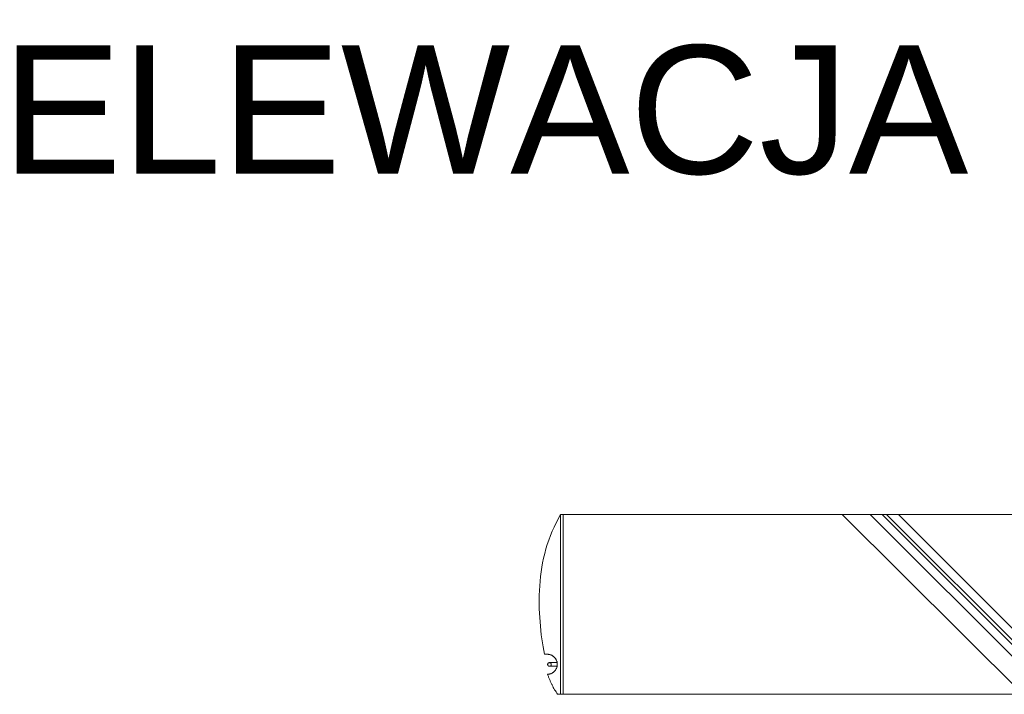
# Model space of a CAD drawing. Extents: x 256490 to 7565828, y -103950 to 5881792.
# Tile 17 of 101: x 260075 to 263910, y -68388 to -65760. Entities that reach past the tile are written whole.
import ezdxf

# ---------------------------------------------------------------- set-up
doc = ezdxf.new("R2010")
doc.units = 0
doc.header["$MEASUREMENT"] = 0
doc.layers.add('linii', color=7, linetype='Continuous', lineweight=15)
doc.styles.add('ARIAL', font='arial.ttf')

# ---------------------------------------------------------------- blocks, each defined once
blk = doc.blocks.new('FGDFGDFG')
at = {"layer": 'linii'}
for p, q in [((294202, -44373.6), (294202, -43673.6)), ((294202, -43673.6), (294202, -43673.6)), ((294202, -43673.6), (294202, -43673.6)), ((294202, -44373.6), (294202, -43673.6)), ((294213, -44373.6), (294213, -43673.6)), ((294213, -43673.6), (294229.6, -43705.5)), ((294229.6, -43705.5), (294237.9, -43721.9)), ((294229.6, -43705.5), (294237.9, -43721.9)), ((294229.6, -43705.5), (294237.9, -43721.9)), ((294229.6, -43705.5), (294237.9, -43721.9)), ((294237.9, -43721.9), (294245.4, -43738.6)), ((294237.9, -43721.9), (294245.4, -43738.6)), ((294237.9, -43721.9), (294245.4, -43738.6)), ((294237.9, -43721.9), (294245.4, -43738.6)), ((294245.4, -43738.6), (294252.5, -43755.5)), ((294245.4, -43738.6), (294252.5, -43755.5)), ((294245.4, -43738.6), (294252.5, -43755.5)), ((294245.4, -43738.6), (294252.5, -43755.5)), ((294252.5, -43755.5), (294258.8, -43772.7)), ((294252.5, -43755.5), (294258.8, -43772.7)), ((294252.5, -43755.5), (294258.8, -43772.7)), ((294252.5, -43755.5), (294258.8, -43772.7)), ((294258.8, -43772.7), (294264.6, -43790)), ((294258.8, -43772.7), (294264.6, -43790)), ((294258.8, -43772.7), (294264.6, -43790)), ((294258.8, -43772.7), (294264.6, -43790)), ((294264.6, -43790), (294269.8, -43807.5)), ((294264.6, -43790), (294269.8, -43807.5)), ((294264.6, -43790), (294269.8, -43807.5)), ((294264.6, -43790), (294269.8, -43807.5)), ((294269.8, -43807.5), (294274.6, -43825.2)), ((294269.8, -43807.5), (294274.6, -43825.2)), ((294269.8, -43807.5), (294274.6, -43825.2)), ((294269.8, -43807.5), (294274.6, -43825.2)), ((294274.6, -43825.2), (294278.7, -43843)), ((294274.6, -43825.2), (294278.7, -43843)), ((294274.6, -43825.2), (294278.7, -43843)), ((294274.6, -43825.2), (294278.7, -43843)), ((294278.7, -43843), (294282.4, -43860.8)), ((294278.7, -43843), (294282.4, -43860.8)), ((294278.7, -43843), (294282.4, -43860.8)), ((294278.7, -43843), (294282.4, -43860.8)), ((294282.4, -43860.8), (294285.6, -43878.8)), ((294282.4, -43860.8), (294285.6, -43878.8)), ((294282.4, -43860.8), (294285.6, -43878.8)), ((294282.4, -43860.8), (294285.6, -43878.8)), ((294285.6, -43878.8), (294288.3, -43896.8)), ((294285.6, -43878.8), (294288.3, -43896.8)), ((294285.6, -43878.8), (294288.3, -43896.8)), ((294285.6, -43878.8), (294288.3, -43896.8)), ((294288.3, -43896.8), (294290.6, -43914.9)), ((294288.3, -43896.8), (294290.6, -43914.9)), ((294288.3, -43896.8), (294290.6, -43914.9)), ((294288.3, -43896.8), (294290.6, -43914.9)), ((294290.6, -43914.9), (294292.4, -43932.9)), ((294290.6, -43914.9), (294292.4, -43932.9)), ((294292.4, -43932.9), (294293.8, -43950.9)), ((294292.4, -43932.9), (294293.8, -43950.9)), ((294292.4, -43932.9), (294293.8, -43950.9)), ((294293.8, -43950.9), (294294.9, -43969)), ((294293.8, -43950.9), (294294.9, -43969)), ((294293.8, -43950.9), (294294.9, -43969)), ((294294.9, -43969), (294295.5, -43986.9)), ((294294.9, -43969), (294295.5, -43986.9)), ((294294.9, -43969), (294295.5, -43986.9)), ((294294.9, -43969), (294295.5, -43986.9)), ((294295.5, -43986.9), (294295.8, -44004.7)), ((294295.5, -43986.9), (294295.8, -44004.7)), ((294295.5, -43986.9), (294295.8, -44004.7)), ((294295.8, -44022.4), (294295.4, -44040)), ((294295.8, -44022.4), (294295.4, -44040)), ((294295.8, -44022.4), (294295.4, -44040)), ((294295.8, -44022.4), (294295.4, -44040)), ((294295.8, -44004.7), (294295.8, -44022.4)), ((294295.8, -44004.7), (294295.8, -44022.4)), ((294295.8, -44004.7), (294295.8, -44022.4)), ((294295.8, -44004.7), (294295.8, -44022.4)), ((294294.7, -44057.4), (294293.8, -44074.7)), ((294294.7, -44057.4), (294293.8, -44074.7)), ((294294.7, -44057.4), (294293.8, -44074.7)), ((294295.4, -44040), (294294.7, -44057.4)), ((294295.4, -44040), (294294.7, -44057.4)), ((294295.4, -44040), (294294.7, -44057.4)), ((294295.4, -44040), (294294.7, -44057.4)), ((294292.6, -44091.7), (294291.1, -44108.5)), ((294292.6, -44091.7), (294291.1, -44108.5)), ((294292.6, -44091.7), (294291.1, -44108.5)), ((294293.8, -44074.7), (294292.6, -44091.7)), ((294293.8, -44074.7), (294292.6, -44091.7)), ((294293.8, -44074.7), (294292.6, -44091.7)), ((294287.6, -44141.3), (294285.5, -44157.3)), ((294287.6, -44141.3), (294285.5, -44157.3)), ((294287.6, -44141.3), (294285.5, -44157.3)), ((294287.6, -44141.3), (294285.5, -44157.3)), ((294289.5, -44125.1), (294287.6, -44141.3)), ((294289.5, -44125.1), (294287.6, -44141.3)), ((294289.5, -44125.1), (294287.6, -44141.3)), ((294289.5, -44125.1), (294287.6, -44141.3)), ((294291.1, -44108.5), (294289.5, -44125.1)), ((294291.1, -44108.5), (294289.5, -44125.1)), ((294291.1, -44108.5), (294289.5, -44125.1)), ((294291.1, -44108.5), (294289.5, -44125.1)), ((294283.3, -44173), (294280.8, -44188.3)), ((294283.3, -44173), (294280.8, -44188.3)), ((294283.3, -44173), (294280.8, -44188.3)), ((294283.3, -44173), (294280.8, -44188.3)), ((294285.5, -44157.3), (294283.3, -44173)), ((294285.5, -44157.3), (294283.3, -44173)), ((294285.5, -44157.3), (294283.3, -44173)), ((294285.5, -44157.3), (294283.3, -44173)), ((294245.6, -44222.5), (294244.1, -44223.4)), ((294245.6, -44222.5), (294244.1, -44223.4)), ((294245.6, -44222.5), (294244.1, -44223.4)), ((294245.6, -44222.5), (294244.1, -44223.4)), ((294247.2, -44221.7), (294245.6, -44222.5)), ((294247.2, -44221.7), (294245.6, -44222.5)), ((294247.2, -44221.7), (294245.6, -44222.5)), ((294247.2, -44221.7), (294245.6, -44222.5)), ((294248.9, -44220.9), (294247.2, -44221.7)), ((294248.9, -44220.9), (294247.2, -44221.7)), ((294248.9, -44220.9), (294247.2, -44221.7)), ((294248.9, -44220.9), (294247.2, -44221.7)), ((294250.5, -44220.3), (294248.9, -44220.9)), ((294250.5, -44220.3), (294248.9, -44220.9)), ((294250.5, -44220.3), (294248.9, -44220.9)), ((294250.5, -44220.3), (294248.9, -44220.9)), ((294252.2, -44219.6), (294250.5, -44220.3)), ((294252.2, -44219.6), (294250.5, -44220.3)), ((294252.2, -44219.6), (294250.5, -44220.3)), ((294252.2, -44219.6), (294250.5, -44220.3)), ((294254, -44219.1), (294252.2, -44219.6)), ((294254, -44219.1), (294252.2, -44219.6)), ((294254, -44219.1), (294252.2, -44219.6)), ((294254, -44219.1), (294252.2, -44219.6)), ((294255.8, -44218.6), (294254, -44219.1)), ((294255.8, -44218.6), (294254, -44219.1)), ((294255.8, -44218.6), (294254, -44219.1)), ((294255.8, -44218.6), (294254, -44219.1)), ((294257.6, -44218.3), (294255.8, -44218.6)), ((294257.6, -44218.3), (294255.8, -44218.6)), ((294257.6, -44218.3), (294255.8, -44218.6)), ((294257.6, -44218.3), (294255.8, -44218.6)), ((294259.4, -44218), (294257.6, -44218.3)), ((294259.4, -44218), (294257.6, -44218.3)), ((294259.4, -44218), (294257.6, -44218.3)), ((294259.4, -44218), (294257.6, -44218.3)), ((294261.3, -44217.8), (294259.4, -44218)), ((294261.3, -44217.8), (294259.4, -44218)), ((294261.3, -44217.8), (294259.4, -44218)), ((294261.3, -44217.8), (294259.4, -44218)), ((294264.3, -44217.7), (294261.3, -44217.7)), ((294264.3, -44217.7), (294261.3, -44217.7)), ((294261.3, -44217.7), (294261.3, -44217.7)), ((294261.3, -44217.7), (294261.3, -44217.8)), ((294261.3, -44217.7), (294261.3, -44217.8)), ((294264.3, -44217.7), (294261.3, -44217.7)), ((294264.3, -44217.7), (294261.3, -44217.7)), ((294261.3, -44217.7), (294261.3, -44217.7)), ((294261.3, -44217.7), (294261.3, -44217.8)), ((294261.3, -44217.7), (294261.3, -44217.8)), ((294275.7, -44217.7), (294264.3, -44217.7)), ((294275.7, -44217.7), (294264.3, -44217.7)), ((294275.7, -44217.7), (294264.3, -44217.7)), ((294275.7, -44217.7), (294264.3, -44217.7)), ((294278.3, -44203.2), (294275.7, -44217.7)), ((294278.3, -44203.2), (294275.7, -44217.7)), ((294278.3, -44203.2), (294275.7, -44217.7)), ((294278.3, -44203.2), (294275.7, -44217.7)), ((294280.8, -44188.3), (294278.3, -44203.2)), ((294280.8, -44188.3), (294278.3, -44203.2)), ((294280.8, -44188.3), (294278.3, -44203.2)), ((294280.8, -44188.3), (294278.3, -44203.2)), ((294225.4, -44250.2), (294225.4, -44264.5)), ((294255.9, -44250.2), (294225.4, -44250.2)), ((294225.4, -44250.2), (294225.4, -44264.5)), ((294255.9, -44250.2), (294225.4, -44250.2)), ((294225.4, -44250.2), (294225.4, -44264.5)), ((294255.9, -44250.2), (294225.4, -44250.2)), ((294225.4, -44250.2), (294225.4, -44264.5)), ((294255.9, -44250.2), (294225.4, -44250.2)), ((294225.5, -44252.9), (294225.4, -44254.8)), ((294225.5, -44252.9), (294225.4, -44254.8)), ((294225.5, -44252.9), (294225.4, -44254.8)), ((294225.5, -44252.9), (294225.4, -44254.8)), ((294225.4, -44254.8), (294225.4, -44256.7)), ((294225.4, -44254.8), (294225.4, -44256.7)), ((294225.4, -44254.8), (294225.4, -44256.7)), ((294225.4, -44254.8), (294225.4, -44256.7)), ((294225.4, -44256.7), (294225.4, -44258.6)), ((294225.4, -44256.7), (294225.4, -44258.6)), ((294225.4, -44256.7), (294225.4, -44258.6)), ((294225.4, -44256.7), (294225.4, -44258.6)), ((294225.4, -44258.6), (294225.5, -44260.5)), ((294225.4, -44258.6), (294225.5, -44260.5)), ((294225.4, -44258.6), (294225.5, -44260.5)), ((294225.4, -44258.6), (294225.5, -44260.5)), ((294225.8, -44251), (294225.5, -44252.9)), ((294225.8, -44251), (294225.5, -44252.9)), ((294225.8, -44251), (294225.5, -44252.9)), ((294225.8, -44251), (294225.5, -44252.9)), ((294225.5, -44260.5), (294225.8, -44262.3)), ((294225.5, -44260.5), (294225.8, -44262.3)), ((294225.5, -44260.5), (294225.8, -44262.3)), ((294225.5, -44260.5), (294225.8, -44262.3)), ((294226.1, -44249.2), (294225.8, -44251)), ((294226.1, -44249.2), (294225.8, -44251)), ((294226.1, -44249.2), (294225.8, -44251)), ((294226.1, -44249.2), (294225.8, -44251)), ((294226.5, -44247.4), (294226.1, -44249.2)), ((294226.5, -44247.4), (294226.1, -44249.2)), ((294226.5, -44247.4), (294226.1, -44249.2)), ((294226.5, -44247.4), (294226.1, -44249.2)), ((294226.9, -44245.6), (294226.5, -44247.4)), ((294226.9, -44245.6), (294226.5, -44247.4)), ((294226.9, -44245.6), (294226.5, -44247.4)), ((294226.9, -44245.6), (294226.5, -44247.4)), ((294227.5, -44243.9), (294226.9, -44245.6)), ((294227.5, -44243.9), (294226.9, -44245.6)), ((294227.5, -44243.9), (294226.9, -44245.6)), ((294227.5, -44243.9), (294226.9, -44245.6)), ((294228.2, -44242.2), (294227.5, -44243.9)), ((294228.2, -44242.2), (294227.5, -44243.9)), ((294228.2, -44242.2), (294227.5, -44243.9)), ((294228.2, -44242.2), (294227.5, -44243.9)), ((294228.9, -44240.6), (294228.2, -44242.2)), ((294228.9, -44240.6), (294228.2, -44242.2)), ((294228.9, -44240.6), (294228.2, -44242.2)), ((294228.9, -44240.6), (294228.2, -44242.2)), ((294229.7, -44238.9), (294228.9, -44240.6)), ((294229.7, -44238.9), (294228.9, -44240.6)), ((294229.7, -44238.9), (294228.9, -44240.6)), ((294229.7, -44238.9), (294228.9, -44240.6)), ((294230.5, -44237.4), (294229.7, -44238.9)), ((294230.5, -44237.4), (294229.7, -44238.9)), ((294230.5, -44237.4), (294229.7, -44238.9)), ((294230.5, -44237.4), (294229.7, -44238.9)), ((294231.5, -44235.8), (294230.5, -44237.4)), ((294231.5, -44235.8), (294230.5, -44237.4)), ((294231.5, -44235.8), (294230.5, -44237.4)), ((294231.5, -44235.8), (294230.5, -44237.4)), ((294232.4, -44234.3), (294231.5, -44235.8)), ((294232.4, -44234.3), (294231.5, -44235.8)), ((294232.4, -44234.3), (294231.5, -44235.8)), ((294232.4, -44234.3), (294231.5, -44235.8)), ((294233.5, -44232.9), (294232.4, -44234.3)), ((294233.5, -44232.9), (294232.4, -44234.3)), ((294233.5, -44232.9), (294232.4, -44234.3)), ((294233.5, -44232.9), (294232.4, -44234.3)), ((294234.6, -44231.5), (294233.5, -44232.9)), ((294234.6, -44231.5), (294233.5, -44232.9)), ((294234.6, -44231.5), (294233.5, -44232.9)), ((294234.6, -44231.5), (294233.5, -44232.9)), ((294235.8, -44230.2), (294234.6, -44231.5)), ((294235.8, -44230.2), (294234.6, -44231.5)), ((294235.8, -44230.2), (294234.6, -44231.5)), ((294235.8, -44230.2), (294234.6, -44231.5)), ((294237.1, -44228.9), (294235.8, -44230.2)), ((294237.1, -44228.9), (294235.8, -44230.2)), ((294237.1, -44228.9), (294235.8, -44230.2)), ((294237.1, -44228.9), (294235.8, -44230.2)), ((294238.3, -44227.7), (294237.1, -44228.9)), ((294238.3, -44227.7), (294237.1, -44228.9)), ((294238.3, -44227.7), (294237.1, -44228.9)), ((294238.3, -44227.7), (294237.1, -44228.9)), ((294239.7, -44226.5), (294238.3, -44227.7)), ((294239.7, -44226.5), (294238.3, -44227.7)), ((294239.7, -44226.5), (294238.3, -44227.7)), ((294239.7, -44226.5), (294238.3, -44227.7)), ((294241.1, -44225.4), (294239.7, -44226.5)), ((294241.1, -44225.4), (294239.7, -44226.5)), ((294241.1, -44225.4), (294239.7, -44226.5)), ((294241.1, -44225.4), (294239.7, -44226.5)), ((294242.5, -44224.4), (294241.1, -44225.4)), ((294242.5, -44224.4), (294241.1, -44225.4)), ((294242.5, -44224.4), (294241.1, -44225.4)), ((294242.5, -44224.4), (294241.1, -44225.4)), ((294244.1, -44223.4), (294242.5, -44224.4)), ((294244.1, -44223.4), (294242.5, -44224.4)), ((294244.1, -44223.4), (294242.5, -44224.4)), ((294244.1, -44223.4), (294242.5, -44224.4)), ((294248.9, -44255.9), (294248.8, -44256.6)), ((294248.9, -44255.9), (294248.8, -44256.6)), ((294248.9, -44255.9), (294248.8, -44256.6)), ((294248.9, -44255.9), (294248.8, -44256.6)), ((294248.8, -44256.6), (294248.8, -44257.4)), ((294248.8, -44256.6), (294248.8, -44257.4)), ((294248.8, -44256.6), (294248.8, -44257.4)), ((294248.8, -44256.6), (294248.8, -44257.4)), ((294248.8, -44257.4), (294248.8, -44258.1)), ((294248.8, -44257.4), (294248.8, -44258.1)), ((294248.8, -44257.4), (294248.8, -44258.1)), ((294248.8, -44257.4), (294248.8, -44258.1)), ((294248.8, -44258.1), (294248.9, -44258.8)), ((294248.8, -44258.1), (294248.9, -44258.8)), ((294248.8, -44258.1), (294248.9, -44258.8)), ((294248.8, -44258.1), (294248.9, -44258.8)), ((294249.1, -44255.3), (294248.9, -44255.9)), ((294249.1, -44255.3), (294248.9, -44255.9)), ((294249.1, -44255.3), (294248.9, -44255.9)), ((294249.1, -44255.3), (294248.9, -44255.9)), ((294248.9, -44258.8), (294249.1, -44259.5)), ((294248.9, -44258.8), (294249.1, -44259.5)), ((294248.9, -44258.8), (294249.1, -44259.5)), ((294248.9, -44258.8), (294249.1, -44259.5)), ((294249.3, -44254.6), (294249.1, -44255.3)), ((294249.3, -44254.6), (294249.1, -44255.3)), ((294249.3, -44254.6), (294249.1, -44255.3)), ((294249.3, -44254.6), (294249.1, -44255.3)), ((294249.1, -44259.5), (294249.3, -44260.1)), ((294249.1, -44259.5), (294249.3, -44260.1)), ((294249.1, -44259.5), (294249.3, -44260.1)), ((294249.1, -44259.5), (294249.3, -44260.1)), ((294249.6, -44254), (294249.3, -44254.6)), ((294249.6, -44254), (294249.3, -44254.6)), ((294249.6, -44254), (294249.3, -44254.6)), ((294249.6, -44254), (294249.3, -44254.6)), ((294249.3, -44260.1), (294249.6, -44260.8)), ((294249.3, -44260.1), (294249.6, -44260.8)), ((294249.3, -44260.1), (294249.6, -44260.8)), ((294249.3, -44260.1), (294249.6, -44260.8)), ((294250, -44253.4), (294249.6, -44254)), ((294250, -44253.4), (294249.6, -44254)), ((294250, -44253.4), (294249.6, -44254)), ((294250, -44253.4), (294249.6, -44254)), ((294249.6, -44260.8), (294250, -44261.4)), ((294249.6, -44260.8), (294250, -44261.4)), ((294249.6, -44260.8), (294250, -44261.4)), ((294249.6, -44260.8), (294250, -44261.4)), ((294250.4, -44252.9), (294250, -44253.4)), ((294250.4, -44252.9), (294250, -44253.4)), ((294250.4, -44252.9), (294250, -44253.4)), ((294250.4, -44252.9), (294250, -44253.4)), ((294250, -44261.4), (294250.4, -44261.9)), ((294250, -44261.4), (294250.4, -44261.9)), ((294250, -44261.4), (294250.4, -44261.9)), ((294250, -44261.4), (294250.4, -44261.9)), ((294250.8, -44252.3), (294250.4, -44252.9)), ((294250.8, -44252.3), (294250.4, -44252.9)), ((294250.8, -44252.3), (294250.4, -44252.9)), ((294250.8, -44252.3), (294250.4, -44252.9)), ((294251.4, -44251.9), (294250.8, -44252.3)), ((294251.4, -44251.9), (294250.8, -44252.3)), ((294251.4, -44251.9), (294250.8, -44252.3)), ((294251.4, -44251.9), (294250.8, -44252.3)), ((294251.9, -44251.5), (294251.4, -44251.9)), ((294251.9, -44251.5), (294251.4, -44251.9)), ((294251.9, -44251.5), (294251.4, -44251.9)), ((294251.9, -44251.5), (294251.4, -44251.9)), ((294252.5, -44251.1), (294251.9, -44251.5)), ((294252.5, -44251.1), (294251.9, -44251.5)), ((294252.5, -44251.1), (294251.9, -44251.5)), ((294252.5, -44251.1), (294251.9, -44251.5)), ((294253.1, -44250.8), (294252.5, -44251.1)), ((294253.1, -44250.8), (294252.5, -44251.1)), ((294253.1, -44250.8), (294252.5, -44251.1)), ((294253.1, -44250.8), (294252.5, -44251.1)), ((294253.8, -44250.6), (294253.1, -44250.8)), ((294253.8, -44250.6), (294253.1, -44250.8)), ((294253.8, -44250.6), (294253.1, -44250.8)), ((294253.8, -44250.6), (294253.1, -44250.8)), ((294254.5, -44250.4), (294253.8, -44250.6)), ((294254.5, -44250.4), (294253.8, -44250.6)), ((294254.5, -44250.4), (294253.8, -44250.6)), ((294254.5, -44250.4), (294253.8, -44250.6)), ((294255.2, -44250.3), (294254.5, -44250.4)), ((294255.2, -44250.3), (294254.5, -44250.4)), ((294255.2, -44250.3), (294254.5, -44250.4)), ((294255.2, -44250.3), (294254.5, -44250.4)), ((294255.9, -44250.2), (294255.2, -44250.3)), ((294255.9, -44250.2), (294255.2, -44250.3)), ((294255.9, -44250.2), (294255.2, -44250.3)), ((294255.9, -44250.2), (294255.2, -44250.3)), ((294255.9, -44250.2), (294255.9, -44250.2)), ((294255.9, -44250.2), (294255.9, -44250.2)), ((294256.6, -44250.3), (294255.9, -44250.2)), ((294256.6, -44250.3), (294255.9, -44250.2)), ((294255.9, -44250.2), (294255.9, -44250.2)), ((294255.9, -44250.2), (294255.9, -44250.2)), ((294256.6, -44250.3), (294255.9, -44250.2)), ((294256.6, -44250.3), (294255.9, -44250.2)), ((294257.3, -44250.4), (294256.6, -44250.3)), ((294257.3, -44250.4), (294256.6, -44250.3)), ((294257.3, -44250.4), (294256.6, -44250.3)), ((294257.3, -44250.4), (294256.6, -44250.3)), ((294258, -44250.6), (294257.3, -44250.4)), ((294258, -44250.6), (294257.3, -44250.4)), ((294258, -44250.6), (294257.3, -44250.4)), ((294258, -44250.6), (294257.3, -44250.4)), ((294258.7, -44250.8), (294258, -44250.6)), ((294258.7, -44250.8), (294258, -44250.6)), ((294258.7, -44250.8), (294258, -44250.6)), ((294258.7, -44250.8), (294258, -44250.6)), ((294259.3, -44251.1), (294258.7, -44250.8)), ((294259.3, -44251.1), (294258.7, -44250.8)), ((294259.3, -44251.1), (294258.7, -44250.8)), ((294259.3, -44251.1), (294258.7, -44250.8)), ((294259.9, -44251.5), (294259.3, -44251.1)), ((294259.9, -44251.5), (294259.3, -44251.1)), ((294259.9, -44251.5), (294259.3, -44251.1)), ((294259.9, -44251.5), (294259.3, -44251.1)), ((294260.4, -44251.9), (294259.9, -44251.5)), ((294260.4, -44251.9), (294259.9, -44251.5)), ((294260.4, -44251.9), (294259.9, -44251.5)), ((294260.4, -44251.9), (294259.9, -44251.5)), ((294260.9, -44252.3), (294260.4, -44251.9)), ((294260.9, -44252.3), (294260.4, -44251.9)), ((294260.9, -44252.3), (294260.4, -44251.9)), ((294260.9, -44252.3), (294260.4, -44251.9)), ((294261.4, -44252.9), (294260.9, -44252.3)), ((294261.4, -44252.9), (294260.9, -44252.3)), ((294261.4, -44252.9), (294260.9, -44252.3)), ((294261.4, -44252.9), (294260.9, -44252.3)), ((294261.8, -44253.4), (294261.4, -44252.9)), ((294261.8, -44253.4), (294261.4, -44252.9)), ((294261.8, -44253.4), (294261.4, -44252.9)), ((294261.8, -44253.4), (294261.4, -44252.9)), ((294261.4, -44261.9), (294261.8, -44261.4)), ((294261.4, -44261.9), (294261.8, -44261.4)), ((294261.4, -44261.9), (294261.8, -44261.4)), ((294261.4, -44261.9), (294261.8, -44261.4)), ((294262.1, -44254), (294261.8, -44253.4)), ((294262.1, -44254), (294261.8, -44253.4)), ((294262.1, -44254), (294261.8, -44253.4)), ((294262.1, -44254), (294261.8, -44253.4)), ((294261.8, -44261.4), (294262.1, -44260.8)), ((294261.8, -44261.4), (294262.1, -44260.8)), ((294261.8, -44261.4), (294262.1, -44260.8)), ((294261.8, -44261.4), (294262.1, -44260.8)), ((294262.4, -44254.6), (294262.1, -44254)), ((294262.4, -44254.6), (294262.1, -44254)), ((294262.4, -44254.6), (294262.1, -44254)), ((294262.4, -44254.6), (294262.1, -44254)), ((294262.1, -44260.8), (294262.4, -44260.1)), ((294262.1, -44260.8), (294262.4, -44260.1)), ((294262.1, -44260.8), (294262.4, -44260.1)), ((294262.1, -44260.8), (294262.4, -44260.1)), ((294262.7, -44255.3), (294262.4, -44254.6)), ((294262.7, -44255.3), (294262.4, -44254.6)), ((294262.7, -44255.3), (294262.4, -44254.6)), ((294262.7, -44255.3), (294262.4, -44254.6)), ((294262.4, -44260.1), (294262.7, -44259.5)), ((294262.4, -44260.1), (294262.7, -44259.5)), ((294262.4, -44260.1), (294262.7, -44259.5)), ((294262.4, -44260.1), (294262.7, -44259.5)), ((294262.9, -44255.9), (294262.7, -44255.3)), ((294262.9, -44255.9), (294262.7, -44255.3)), ((294262.9, -44255.9), (294262.7, -44255.3)), ((294262.9, -44255.9), (294262.7, -44255.3)), ((294262.7, -44259.5), (294262.9, -44258.8)), ((294262.7, -44259.5), (294262.9, -44258.8)), ((294262.7, -44259.5), (294262.9, -44258.8)), ((294262.7, -44259.5), (294262.9, -44258.8)), ((294263, -44256.6), (294262.9, -44255.9)), ((294263, -44256.6), (294262.9, -44255.9)), ((294263, -44256.6), (294262.9, -44255.9)), ((294263, -44256.6), (294262.9, -44255.9)), ((294262.9, -44258.8), (294263, -44258.1)), ((294262.9, -44258.8), (294263, -44258.1)), ((294262.9, -44258.8), (294263, -44258.1)), ((294262.9, -44258.8), (294263, -44258.1)), ((294263, -44257.4), (294263, -44256.6)), ((294263, -44257.4), (294263, -44256.6)), ((294263, -44257.4), (294263, -44256.6)), ((294263, -44257.4), (294263, -44256.6)), ((294263, -44258.1), (294263, -44257.4)), ((294263, -44258.1), (294263, -44257.4)), ((294263, -44258.1), (294263, -44257.4)), ((294263, -44258.1), (294263, -44257.4)), ((294225.4, -44264.5), (294255.9, -44264.5)), ((294225.4, -44264.5), (294255.9, -44264.5)), ((294225.4, -44264.5), (294255.9, -44264.5)), ((294225.4, -44264.5), (294255.9, -44264.5)), ((294225.8, -44262.3), (294226.1, -44264.2)), ((294225.8, -44262.3), (294226.1, -44264.2)), ((294225.8, -44262.3), (294226.1, -44264.2)), ((294225.8, -44262.3), (294226.1, -44264.2)), ((294226.1, -44264.2), (294226.5, -44266)), ((294226.1, -44264.2), (294226.5, -44266)), ((294226.1, -44264.2), (294226.5, -44266)), ((294226.1, -44264.2), (294226.5, -44266)), ((294226.5, -44266), (294226.9, -44267.7)), ((294226.5, -44266), (294226.9, -44267.7)), ((294226.5, -44266), (294226.9, -44267.7)), ((294226.5, -44266), (294226.9, -44267.7)), ((294226.9, -44267.7), (294227.5, -44269.5)), ((294226.9, -44267.7), (294227.5, -44269.5)), ((294226.9, -44267.7), (294227.5, -44269.5)), ((294226.9, -44267.7), (294227.5, -44269.5)), ((294227.5, -44269.5), (294228.2, -44271.2)), ((294227.5, -44269.5), (294228.2, -44271.2)), ((294227.5, -44269.5), (294228.2, -44271.2)), ((294227.5, -44269.5), (294228.2, -44271.2)), ((294228.2, -44271.2), (294228.9, -44272.9)), ((294228.2, -44271.2), (294228.9, -44272.9)), ((294228.2, -44271.2), (294228.9, -44272.9)), ((294228.2, -44271.2), (294228.9, -44272.9)), ((294228.9, -44272.9), (294229.7, -44274.5)), ((294228.9, -44272.9), (294229.7, -44274.5)), ((294228.9, -44272.9), (294229.7, -44274.5)), ((294228.9, -44272.9), (294229.7, -44274.5)), ((294229.7, -44274.5), (294230.5, -44276.1)), ((294229.7, -44274.5), (294230.5, -44276.1)), ((294229.7, -44274.5), (294230.5, -44276.1)), ((294229.7, -44274.5), (294230.5, -44276.1)), ((294230.5, -44276.1), (294231.5, -44277.6)), ((294230.5, -44276.1), (294231.5, -44277.6)), ((294230.5, -44276.1), (294231.5, -44277.6)), ((294230.5, -44276.1), (294231.5, -44277.6)), ((294231.5, -44277.6), (294232.4, -44279.1)), ((294231.5, -44277.6), (294232.4, -44279.1)), ((294231.5, -44277.6), (294232.4, -44279.1)), ((294231.5, -44277.6), (294232.4, -44279.1)), ((294232.4, -44279.1), (294233.5, -44280.5)), ((294232.4, -44279.1), (294233.5, -44280.5)), ((294232.4, -44279.1), (294233.5, -44280.5)), ((294232.4, -44279.1), (294233.5, -44280.5)), ((294233.5, -44280.5), (294234.6, -44281.9)), ((294233.5, -44280.5), (294234.6, -44281.9)), ((294233.5, -44280.5), (294234.6, -44281.9)), ((294233.5, -44280.5), (294234.6, -44281.9)), ((294234.6, -44281.9), (294235.8, -44283.2)), ((294234.6, -44281.9), (294235.8, -44283.2)), ((294234.6, -44281.9), (294235.8, -44283.2)), ((294234.6, -44281.9), (294235.8, -44283.2)), ((294235.8, -44283.2), (294237.1, -44284.6)), ((294235.8, -44283.2), (294237.1, -44284.6)), ((294235.8, -44283.2), (294237.1, -44284.6)), ((294235.8, -44283.2), (294237.1, -44284.6)), ((294237.1, -44284.6), (294238.3, -44285.8)), ((294237.1, -44284.6), (294238.3, -44285.8)), ((294237.1, -44284.6), (294238.3, -44285.8)), ((294237.1, -44284.6), (294238.3, -44285.8)), ((294238.3, -44285.8), (294239.7, -44286.9)), ((294238.3, -44285.8), (294239.7, -44286.9)), ((294238.3, -44285.8), (294239.7, -44286.9)), ((294238.3, -44285.8), (294239.7, -44286.9)), ((294239.7, -44286.9), (294241.1, -44288)), ((294239.7, -44286.9), (294241.1, -44288)), ((294239.7, -44286.9), (294241.1, -44288)), ((294239.7, -44286.9), (294241.1, -44288)), ((294241.1, -44288), (294242.5, -44289.1)), ((294241.1, -44288), (294242.5, -44289.1)), ((294241.1, -44288), (294242.5, -44289.1)), ((294241.1, -44288), (294242.5, -44289.1)), ((294242.5, -44289.1), (294244.1, -44290)), ((294242.5, -44289.1), (294244.1, -44290)), ((294242.5, -44289.1), (294244.1, -44290)), ((294242.5, -44289.1), (294244.1, -44290)), ((294244.1, -44290), (294245.6, -44291)), ((294244.1, -44290), (294245.6, -44291)), ((294244.1, -44290), (294245.6, -44291)), ((294244.1, -44290), (294245.6, -44291)), ((294245.6, -44291), (294247.2, -44291.8)), ((294245.6, -44291), (294247.2, -44291.8)), ((294245.6, -44291), (294247.2, -44291.8)), ((294245.6, -44291), (294247.2, -44291.8)), ((294247.2, -44291.8), (294248.9, -44292.5)), ((294247.2, -44291.8), (294248.9, -44292.5)), ((294247.2, -44291.8), (294248.9, -44292.5)), ((294247.2, -44291.8), (294248.9, -44292.5)), ((294248.9, -44292.5), (294250.5, -44293.2)), ((294248.9, -44292.5), (294250.5, -44293.2)), ((294248.9, -44292.5), (294250.5, -44293.2)), ((294248.9, -44292.5), (294250.5, -44293.2)), ((294250.4, -44261.9), (294250.8, -44262.4)), ((294250.4, -44261.9), (294250.8, -44262.4)), ((294250.4, -44261.9), (294250.8, -44262.4)), ((294250.4, -44261.9), (294250.8, -44262.4)), ((294250.5, -44293.2), (294252.2, -44293.8)), ((294250.5, -44293.2), (294252.2, -44293.8)), ((294250.5, -44293.2), (294252.2, -44293.8)), ((294250.5, -44293.2), (294252.2, -44293.8)), ((294250.8, -44262.4), (294251.4, -44262.9)), ((294250.8, -44262.4), (294251.4, -44262.9)), ((294250.8, -44262.4), (294251.4, -44262.9)), ((294250.8, -44262.4), (294251.4, -44262.9)), ((294251.4, -44262.9), (294251.9, -44263.3)), ((294251.4, -44262.9), (294251.9, -44263.3)), ((294251.4, -44262.9), (294251.9, -44263.3)), ((294251.4, -44262.9), (294251.9, -44263.3)), ((294251.9, -44263.3), (294252.5, -44263.6)), ((294251.9, -44263.3), (294252.5, -44263.6)), ((294251.9, -44263.3), (294252.5, -44263.6)), ((294251.9, -44263.3), (294252.5, -44263.6)), ((294252.2, -44293.8), (294254, -44294.4)), ((294252.2, -44293.8), (294254, -44294.4)), ((294252.2, -44293.8), (294254, -44294.4)), ((294252.2, -44293.8), (294254, -44294.4)), ((294252.5, -44263.6), (294253.1, -44264)), ((294252.5, -44263.6), (294253.1, -44264)), ((294252.5, -44263.6), (294253.1, -44264)), ((294252.5, -44263.6), (294253.1, -44264)), ((294253.1, -44264), (294253.8, -44264.2)), ((294253.1, -44264), (294253.8, -44264.2)), ((294253.1, -44264), (294253.8, -44264.2)), ((294253.1, -44264), (294253.8, -44264.2)), ((294253.8, -44264.2), (294254.5, -44264.3)), ((294253.8, -44264.2), (294254.5, -44264.3)), ((294253.8, -44264.2), (294254.5, -44264.3)), ((294253.8, -44264.2), (294254.5, -44264.3)), ((294254, -44294.4), (294255.8, -44294.8)), ((294254, -44294.4), (294255.8, -44294.8)), ((294254, -44294.4), (294255.8, -44294.8)), ((294254, -44294.4), (294255.8, -44294.8)), ((294254.5, -44264.3), (294255.2, -44264.5)), ((294254.5, -44264.3), (294255.2, -44264.5)), ((294254.5, -44264.3), (294255.2, -44264.5)), ((294254.5, -44264.3), (294255.2, -44264.5)), ((294255.2, -44264.5), (294255.9, -44264.5)), ((294255.2, -44264.5), (294255.9, -44264.5)), ((294255.2, -44264.5), (294255.9, -44264.5)), ((294255.2, -44264.5), (294255.9, -44264.5)), ((294255.8, -44294.8), (294257.6, -44295.2)), ((294255.8, -44294.8), (294257.6, -44295.2)), ((294255.8, -44294.8), (294257.6, -44295.2)), ((294255.8, -44294.8), (294257.6, -44295.2)), ((294255.9, -44264.5), (294255.9, -44264.5)), ((294255.9, -44264.5), (294256.6, -44264.5)), ((294255.9, -44264.5), (294256.6, -44264.5)), ((294255.9, -44264.5), (294255.9, -44264.5)), ((294255.9, -44264.5), (294256.6, -44264.5)), ((294255.9, -44264.5), (294256.6, -44264.5)), ((294256.6, -44264.5), (294257.3, -44264.3)), ((294256.6, -44264.5), (294257.3, -44264.3)), ((294256.6, -44264.5), (294257.3, -44264.3)), ((294256.6, -44264.5), (294257.3, -44264.3)), ((294257.3, -44264.3), (294258, -44264.2)), ((294257.3, -44264.3), (294258, -44264.2)), ((294257.3, -44264.3), (294258, -44264.2)), ((294257.3, -44264.3), (294258, -44264.2)), ((294257.6, -44295.2), (294259.4, -44295.5)), ((294257.6, -44295.2), (294259.4, -44295.5)), ((294257.6, -44295.2), (294259.4, -44295.5)), ((294257.6, -44295.2), (294259.4, -44295.5)), ((294258, -44264.2), (294258.7, -44264)), ((294258, -44264.2), (294258.7, -44264)), ((294258, -44264.2), (294258.7, -44264)), ((294258, -44264.2), (294258.7, -44264)), ((294258.7, -44264), (294259.3, -44263.6)), ((294258.7, -44264), (294259.3, -44263.6)), ((294258.7, -44264), (294259.3, -44263.6)), ((294258.7, -44264), (294259.3, -44263.6)), ((294259.3, -44263.6), (294259.9, -44263.3)), ((294259.3, -44263.6), (294259.9, -44263.3)), ((294259.3, -44263.6), (294259.9, -44263.3)), ((294259.3, -44263.6), (294259.9, -44263.3)), ((294259.4, -44295.5), (294261.3, -44295.6)), ((294259.4, -44295.5), (294261.3, -44295.6)), ((294259.4, -44295.5), (294261.3, -44295.6)), ((294259.4, -44295.5), (294261.3, -44295.6)), ((294259.9, -44263.3), (294260.4, -44262.9)), ((294259.9, -44263.3), (294260.4, -44262.9)), ((294259.9, -44263.3), (294260.4, -44262.9)), ((294259.9, -44263.3), (294260.4, -44262.9)), ((294260.4, -44262.9), (294260.9, -44262.4)), ((294260.4, -44262.9), (294260.9, -44262.4)), ((294260.4, -44262.9), (294260.9, -44262.4)), ((294260.4, -44262.9), (294260.9, -44262.4)), ((294260.9, -44262.4), (294261.4, -44261.9)), ((294260.9, -44262.4), (294261.4, -44261.9)), ((294260.9, -44262.4), (294261.4, -44261.9)), ((294260.9, -44262.4), (294261.4, -44261.9)), ((294262, -44298.6), (294261.1, -44301.5)), ((294262, -44298.6), (294261.1, -44301.5)), ((294262, -44298.6), (294261.1, -44301.5)), ((294262, -44298.6), (294261.1, -44301.5)), ((294262, -44298.6), (294261.1, -44301.5)), ((294262, -44298.6), (294261.1, -44301.5)), ((294262, -44298.6), (294261.1, -44301.5)), ((294262, -44298.6), (294261.1, -44301.5)), ((294261.3, -44295.6), (294261.3, -44295.6)), ((294261.3, -44295.6), (294263, -44295.6)), ((294261.3, -44295.6), (294263, -44295.6)), ((294261.3, -44295.6), (294261.3, -44295.6)), ((294261.3, -44295.6), (294263, -44295.6)), ((294261.3, -44295.6), (294263, -44295.6)), ((294261.3, -44295.6), (294261.3, -44295.6)), ((294261.3, -44295.6), (294263, -44295.6)), ((294261.3, -44295.6), (294263, -44295.6)), ((294261.3, -44295.6), (294261.3, -44295.6)), ((294261.3, -44295.6), (294263, -44295.6)), ((294261.3, -44295.6), (294263, -44295.6)), ((294263, -44295.6), (294262, -44298.6)), ((294263, -44295.6), (294262, -44298.6)), ((294263, -44295.6), (294262, -44298.6)), ((294263, -44295.6), (294262, -44298.6)), ((294263, -44295.6), (294262, -44298.6)), ((294263, -44295.6), (294262, -44298.6)), ((294263, -44295.6), (294262, -44298.6)), ((294263, -44295.6), (294262, -44298.6)), ((294245.8, -44337.3), (294243.4, -44341.9)), ((294245.8, -44337.3), (294243.4, -44341.9)), ((294245.8, -44337.3), (294243.4, -44341.9)), ((294245.8, -44337.3), (294243.4, -44341.9)), ((294245.8, -44337.3), (294243.4, -44341.9)), ((294245.8, -44337.3), (294243.4, -44341.9)), ((294245.8, -44337.3), (294243.4, -44341.9)), ((294245.8, -44337.3), (294243.4, -44341.9)), ((294247, -44334.9), (294245.8, -44337.3)), ((294247, -44334.9), (294245.8, -44337.3)), ((294247, -44334.9), (294245.8, -44337.3)), ((294247, -44334.9), (294245.8, -44337.3)), ((294247, -44334.9), (294245.8, -44337.3)), ((294247, -44334.9), (294245.8, -44337.3)), ((294247, -44334.9), (294245.8, -44337.3)), ((294247, -44334.9), (294245.8, -44337.3)), ((294248.2, -44332.5), (294247, -44334.9)), ((294248.2, -44332.5), (294247, -44334.9)), ((294248.2, -44332.5), (294247, -44334.9)), ((294248.2, -44332.5), (294247, -44334.9)), ((294248.2, -44332.5), (294247, -44334.9)), ((294248.2, -44332.5), (294247, -44334.9)), ((294248.2, -44332.5), (294247, -44334.9)), ((294248.2, -44332.5), (294247, -44334.9)), ((294249.3, -44330.1), (294248.2, -44332.5)), ((294249.3, -44330.1), (294248.2, -44332.5)), ((294249.3, -44330.1), (294248.2, -44332.5)), ((294249.3, -44330.1), (294248.2, -44332.5)), ((294249.3, -44330.1), (294248.2, -44332.5)), ((294249.3, -44330.1), (294248.2, -44332.5)), ((294249.3, -44330.1), (294248.2, -44332.5)), ((294249.3, -44330.1), (294248.2, -44332.5)), ((294250.5, -44327.7), (294249.3, -44330.1)), ((294250.5, -44327.7), (294249.3, -44330.1)), ((294250.5, -44327.7), (294249.3, -44330.1)), ((294250.5, -44327.7), (294249.3, -44330.1)), ((294250.5, -44327.7), (294249.3, -44330.1)), ((294250.5, -44327.7), (294249.3, -44330.1)), ((294250.5, -44327.7), (294249.3, -44330.1)), ((294250.5, -44327.7), (294249.3, -44330.1)), ((294251.6, -44325.3), (294250.5, -44327.7)), ((294251.6, -44325.3), (294250.5, -44327.7)), ((294251.6, -44325.3), (294250.5, -44327.7)), ((294251.6, -44325.3), (294250.5, -44327.7)), ((294251.6, -44325.3), (294250.5, -44327.7)), ((294251.6, -44325.3), (294250.5, -44327.7)), ((294251.6, -44325.3), (294250.5, -44327.7)), ((294251.6, -44325.3), (294250.5, -44327.7)), ((294252.7, -44322.8), (294251.6, -44325.3)), ((294252.7, -44322.8), (294251.6, -44325.3)), ((294252.7, -44322.8), (294251.6, -44325.3)), ((294252.7, -44322.8), (294251.6, -44325.3)), ((294252.7, -44322.8), (294251.6, -44325.3)), ((294252.7, -44322.8), (294251.6, -44325.3)), ((294252.7, -44322.8), (294251.6, -44325.3)), ((294252.7, -44322.8), (294251.6, -44325.3)), ((294253.8, -44320.2), (294252.7, -44322.8)), ((294253.8, -44320.2), (294252.7, -44322.8)), ((294253.8, -44320.2), (294252.7, -44322.8)), ((294253.8, -44320.2), (294252.7, -44322.8)), ((294253.8, -44320.2), (294252.7, -44322.8)), ((294253.8, -44320.2), (294252.7, -44322.8)), ((294253.8, -44320.2), (294252.7, -44322.8)), ((294253.8, -44320.2), (294252.7, -44322.8)), ((294254.9, -44317.7), (294253.8, -44320.2)), ((294254.9, -44317.7), (294253.8, -44320.2)), ((294254.9, -44317.7), (294253.8, -44320.2)), ((294254.9, -44317.7), (294253.8, -44320.2)), ((294254.9, -44317.7), (294253.8, -44320.2)), ((294254.9, -44317.7), (294253.8, -44320.2)), ((294254.9, -44317.7), (294253.8, -44320.2)), ((294254.9, -44317.7), (294253.8, -44320.2)), ((294256, -44315.1), (294254.9, -44317.7)), ((294256, -44315.1), (294254.9, -44317.7)), ((294256, -44315.1), (294254.9, -44317.7)), ((294256, -44315.1), (294254.9, -44317.7)), ((294256, -44315.1), (294254.9, -44317.7)), ((294256, -44315.1), (294254.9, -44317.7)), ((294256, -44315.1), (294254.9, -44317.7)), ((294256, -44315.1), (294254.9, -44317.7)), ((294257, -44312.5), (294256, -44315.1)), ((294257, -44312.5), (294256, -44315.1)), ((294257, -44312.5), (294256, -44315.1)), ((294257, -44312.5), (294256, -44315.1)), ((294257, -44312.5), (294256, -44315.1)), ((294257, -44312.5), (294256, -44315.1)), ((294257, -44312.5), (294256, -44315.1)), ((294257, -44312.5), (294256, -44315.1)), ((294258.1, -44309.8), (294257, -44312.5)), ((294258.1, -44309.8), (294257, -44312.5)), ((294258.1, -44309.8), (294257, -44312.5)), ((294258.1, -44309.8), (294257, -44312.5)), ((294258.1, -44309.8), (294257, -44312.5)), ((294258.1, -44309.8), (294257, -44312.5)), ((294258.1, -44309.8), (294257, -44312.5)), ((294258.1, -44309.8), (294257, -44312.5)), ((294259.1, -44307), (294258.1, -44309.8)), ((294259.1, -44307), (294258.1, -44309.8)), ((294259.1, -44307), (294258.1, -44309.8)), ((294259.1, -44307), (294258.1, -44309.8)), ((294259.1, -44307), (294258.1, -44309.8)), ((294259.1, -44307), (294258.1, -44309.8)), ((294259.1, -44307), (294258.1, -44309.8)), ((294259.1, -44307), (294258.1, -44309.8)), ((294260.1, -44304.3), (294259.1, -44307)), ((294260.1, -44304.3), (294259.1, -44307)), ((294260.1, -44304.3), (294259.1, -44307)), ((294260.1, -44304.3), (294259.1, -44307)), ((294260.1, -44304.3), (294259.1, -44307)), ((294260.1, -44304.3), (294259.1, -44307)), ((294260.1, -44304.3), (294259.1, -44307)), ((294260.1, -44304.3), (294259.1, -44307)), ((294261.1, -44301.5), (294260.1, -44304.3)), ((294261.1, -44301.5), (294260.1, -44304.3)), ((294261.1, -44301.5), (294260.1, -44304.3)), ((294261.1, -44301.5), (294260.1, -44304.3)), ((294261.1, -44301.5), (294260.1, -44304.3)), ((294261.1, -44301.5), (294260.1, -44304.3)), ((294261.1, -44301.5), (294260.1, -44304.3)), ((294261.1, -44301.5), (294260.1, -44304.3)), ((294224.6, -44373.6), (294202, -44373.6)), ((294224.6, -44373.6), (294222.2, -44373.6)), ((294224.6, -44373.6), (294222.2, -44373.6)), ((294224.6, -44373.6), (294222.2, -44373.6)), ((294227.5, -44369.1), (294224.6, -44373.6)), ((294227.5, -44369.1), (294224.6, -44373.6)), ((294227.5, -44369.1), (294224.6, -44373.6)), ((294227.5, -44369.1), (294224.6, -44373.6)), ((294227.5, -44369.1), (294224.6, -44373.6)), ((294227.5, -44369.1), (294224.6, -44373.6)), ((294227.5, -44369.1), (294224.6, -44373.6)), ((294227.5, -44369.1), (294224.6, -44373.6)), ((294230.3, -44364.5), (294227.5, -44369.1)), ((294230.3, -44364.5), (294227.5, -44369.1)), ((294230.3, -44364.5), (294227.5, -44369.1)), ((294230.3, -44364.5), (294227.5, -44369.1)), ((294230.3, -44364.5), (294227.5, -44369.1)), ((294230.3, -44364.5), (294227.5, -44369.1)), ((294230.3, -44364.5), (294227.5, -44369.1)), ((294230.3, -44364.5), (294227.5, -44369.1)), ((294233, -44360), (294230.3, -44364.5)), ((294233, -44360), (294230.3, -44364.5)), ((294233, -44360), (294230.3, -44364.5)), ((294233, -44360), (294230.3, -44364.5)), ((294233, -44360), (294230.3, -44364.5)), ((294233, -44360), (294230.3, -44364.5)), ((294233, -44360), (294230.3, -44364.5)), ((294233, -44360), (294230.3, -44364.5)), ((294235.8, -44355.6), (294233, -44360)), ((294235.8, -44355.6), (294233, -44360)), ((294235.8, -44355.6), (294233, -44360)), ((294235.8, -44355.6), (294233, -44360)), ((294235.8, -44355.6), (294233, -44360)), ((294235.8, -44355.6), (294233, -44360)), ((294235.8, -44355.6), (294233, -44360)), ((294235.8, -44355.6), (294233, -44360)), ((294238.3, -44351), (294235.8, -44355.6)), ((294238.3, -44351), (294235.8, -44355.6)), ((294238.3, -44351), (294235.8, -44355.6)), ((294238.3, -44351), (294235.8, -44355.6)), ((294238.3, -44351), (294235.8, -44355.6)), ((294238.3, -44351), (294235.8, -44355.6)), ((294238.3, -44351), (294235.8, -44355.6)), ((294238.3, -44351), (294235.8, -44355.6)), ((294240.9, -44346.5), (294238.3, -44351)), ((294240.9, -44346.5), (294238.3, -44351)), ((294240.9, -44346.5), (294238.3, -44351)), ((294240.9, -44346.5), (294238.3, -44351)), ((294240.9, -44346.5), (294238.3, -44351)), ((294240.9, -44346.5), (294238.3, -44351)), ((294240.9, -44346.5), (294238.3, -44351)), ((294240.9, -44346.5), (294238.3, -44351)), ((294243.4, -44341.9), (294240.9, -44346.5)), ((294243.4, -44341.9), (294240.9, -44346.5)), ((294243.4, -44341.9), (294240.9, -44346.5)), ((294243.4, -44341.9), (294240.9, -44346.5)), ((294243.4, -44341.9), (294240.9, -44346.5)), ((294243.4, -44341.9), (294240.9, -44346.5)), ((294243.4, -44341.9), (294240.9, -44346.5)), ((294243.4, -44341.9), (294240.9, -44346.5))]:
    blk.add_line(p, q, dxfattribs=at)
blk.add_lwpolyline([(294202, -43673.6), (294213, -43673.6)], dxfattribs=at)
blk = doc.blocks.new('FGFGF')
at = {"layer": 'linii'}
for p, q in [((278542, -56071.7), (279245.3, -56771.7)), ((279276.1, -56696.8), (278650.6, -56071.7)), ((279287.4, -56662), (278696.7, -56071.7)), ((278714.2, -56071.7), (279291, -56647.8)), ((278760.3, -56071.7), (279303.4, -56614.1))]:
    blk.add_line(p, q, dxfattribs=at)

msp = doc.modelspace()

# ---------------------------------------------------------------- linework, layer by layer
at = {"layer": 'linii'}
msp.add_lwpolyline([(277401, -67688), (279192.6, -67688), (279192.6, -68388), (262192.6, -68388), (262192.6, -67688), (276187.6, -67688)], dxfattribs=at)

# ---------------------------------------------------------------- block references
at = {"layer": 'linii', "xscale": -1}
msp.add_blockref('FGDFGDFG', (556394.6, -24014.4), dxfattribs=at)
at = {"layer": 'linii'}
msp.add_blockref('FGFGF', (-15262.6, -11616.3), dxfattribs=at)

# ---------------------------------------------------------------- texts
at = {"layer": 'Defpoints', "lineweight": 35, "insert": (267214.3, -65860.3), "char_height": 500, "width": 14416.39, "attachment_point": 2, "style": 'ARIAL'}
msp.add_mtext('\\pxql;ELEWACJA {POŁUDNIOWO-WSCHODNIA}', dxfattribs=at)

doc.saveas('drawing.dxf')
